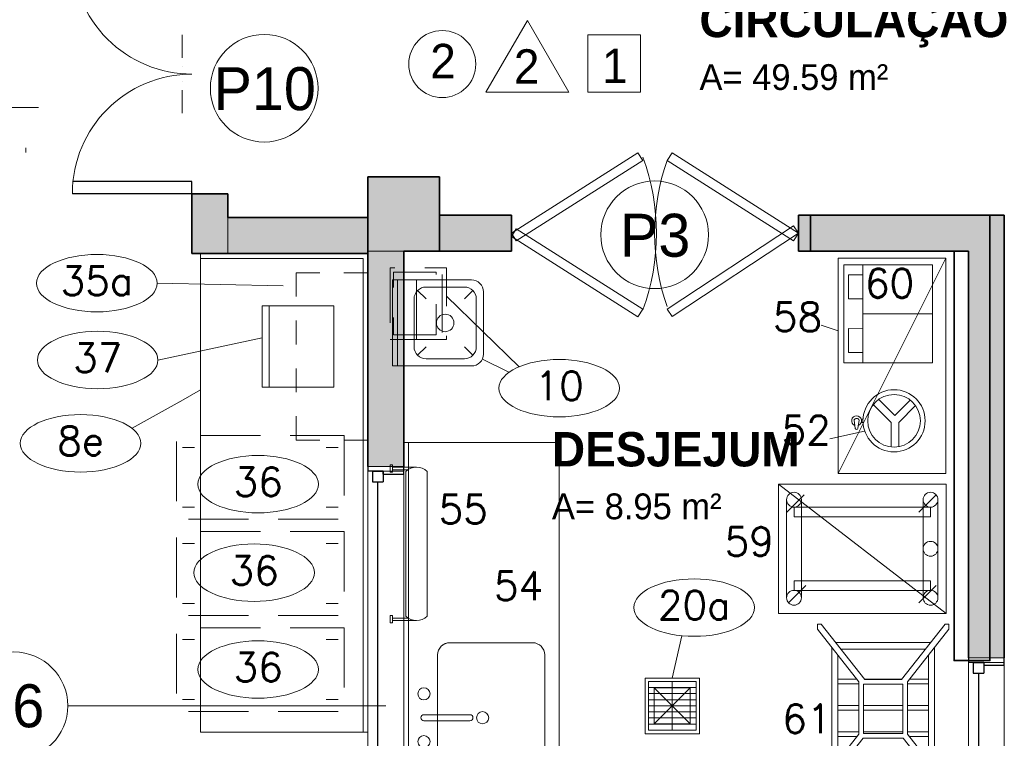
# Model space of a CAD drawing. Header units: metres. Extents: x -33 to 126, y -29 to 31.
# Tile 68 of 75: x -24.83 to -20.72, y -2.85 to 0.15. Entities that reach past the tile are written whole.
import ezdxf

# ---------------------------------------------------------------- set-up
doc = ezdxf.new("R2010")
doc.units = ezdxf.units.M
for name, pattern in [('IMPORT-HIDDEN', [0.375, 0.25, -0.125]), ('IMPORT-HIDDEN2 _9_', [0.1875, 0.125, -0.0625]), ('Projeção', [0.003969, 0.002381, -0.001587])]:
    doc.linetypes.add(name, pattern=pattern)
for name, color, linetype, lineweight in [('A-AREA-IDEN', 2, 'Continuous', 9), ('A-DETL', 90, 'Continuous', 18), ('A-DETL-MBND', 5, 'Continuous', 18), ('A-DETL-THIN', 151, 'Continuous', 18), ('A-DOOR', 31, 'Continuous', 18), ('A-DOOR-FRAM', 31, 'Continuous', 25), ('A-DOOR-IDEN', 31, 'Continuous', 9), ('A-FLOR-OVHD', 1, 'Projeção', 18), ('A-GENM', 13, 'Continuous', 18), ('A-GLAZ', 151, 'Continuous', 18), ('A-GLAZ-IDEN', 152, 'Continuous', 9), ('A-WALL', 113, 'Continuous', 18), ('A-WALL-PATT', 111, 'Continuous', 35), ('C-FRIO', 7, 'Continuous', 18), ('C-LINHA AUXILIAR', 7, 'Continuous', 18), ('C-NEUTRO', 7, 'Continuous', 18), ('C-NUMERO', 7, 'Continuous', 18), ('C-PONTOS-HIDR', 7, 'Continuous', 18), ('C-TAMPO', 7, 'Continuous', 18), ('G-ANNO-TEXT', 7, 'Continuous', 18), ('I-FURN', 30, 'Continuous', 18), ('LAYOUT_dwg _2_', 8, 'Continuous', 18), ('P-SANR-FIXT', 6, 'Continuous', 18)]:
    doc.layers.add(name, color=color, linetype=linetype, lineweight=lineweight)
doc.styles.add('Century Gothic', font='GOTHIC.TTF', dxfattribs={"height": 0.143711})
doc.styles.add('Century Gothic_1', font='GOTHIC.TTF', dxfattribs={"height": 0.179639})
doc.styles.add('Century Gothic_2', font='GOTHIC.TTF', dxfattribs={"height": 0.107783})
doc.styles.add('Century Gothic_B', font='GOTHICB.TTF', dxfattribs={"height": 0.143612})
doc.styles.add('romans_2', font='romans__.ttf', dxfattribs={"height": 0.12})

# ---------------------------------------------------------------- blocks, each defined once
blk = doc.blocks.new('Generic Models 41 - Generic Models 28-841510-2-PLANTA COM LAYOUT')
at = {"layer": 'A-GENM', "color": 7}
for p, q in [((-22.5773, -1.6146), (-23.2073, -1.6146)), ((-22.5773, -4.6146), (-22.5773, -1.6146)), ((-23.0348, -2.4512), (-22.6888, -2.4512)), ((-23.0856, -3.0435), (-23.0856, -2.502)), ((-22.638, -2.502), (-22.638, -3.0435)), ((-22.6888, -3.0943), (-23.0348, -3.0943))]:
    blk.add_line(p, q, dxfattribs=at)
for centre, start, end in [((-23.0348, -2.502), 90, 180), ((-22.6888, -2.502), 0, 90), ((-23.0348, -3.0435), 180, 270), ((-22.6888, -3.0435), 270, 0)]:
    blk.add_arc(centre, 0.0508, start, end, dxfattribs=at)
blk = doc.blocks.new('Modelos genéricos 36 - Modelos genéricos 36-1740978-2-PLANTA COM LAYOUT')
at = {"layer": 'A-GENM'}
for p, q in [((-23.2073, -1.6146), (-23.2273, -1.6146)), ((-23.2073, -4.4646), (-23.2073, -1.6146))]:
    blk.add_line(p, q, dxfattribs=at)
blk = doc.blocks.new('Casement w Mullions-Number_0002 - _JANELA 2-2379083-2-PLANTA COM LAYOUT')
at = {"layer": 'A-GLAZ', "lineweight": 25}
for p, q in [((-0.96825, 0.075), (-1, 0.075)), ((-0.96825, 0.075), (-0.96825, -0.01055)), ((0.96825, 0.075), (1, 0.075)), ((0.96825, -0.01055), (0.96825, 0.075)), ((-0.98095, -0.01055), (-0.9365, -0.01055)), ((-0.98095, -0.055), (-0.98095, -0.01055)), ((-0.98095, -0.01055), (-0.96825, -0.01055)), ((-0.98095, -0.01055), (-0.98095, -0.075)), ((-0.9365, -0.055), (-0.9365, -0.01055)), ((-0.9365, -0.03277), (0.9365, -0.03277)), ((0.9365, -0.055), (0.9365, -0.01055)), ((0.98095, -0.01055), (0.9365, -0.01055)), ((0.96825, -0.01055), (0.98095, -0.01055)), ((0.98095, -0.055), (0.98095, -0.01055)), ((0.98095, -0.01055), (0.98095, -0.075)), ((-1, -0.075), (-0.98095, -0.075)), ((-0.98095, -0.055), (-0.9365, -0.055)), ((0.98095, -0.055), (0.9365, -0.055)), ((1, -0.075), (0.98095, -0.075))]:
    blk.add_line(p, q, dxfattribs=at)
at = {"layer": 'A-GLAZ'}
for p, q in [((-1, 0.075), (-0.98095, 0.075)), ((-1, -0.075), (-1, 0.075)), ((-0.98095, 0.075), (-0.98095, -0.075)), ((-0.98095, 0.075), (0.98095, 0.075)), ((-0.98095, -0.075), (-0.98095, 0.075)), ((0.98095, 0.075), (1, 0.075)), ((0.98095, -0.075), (0.98095, 0.075)), ((0.98095, 0.075), (0.98095, -0.075)), ((1, 0.075), (1, -0.075)), ((-0.98095, -0.075), (-1, -0.075)), ((0.98095, -0.075), (-0.98095, -0.075)), ((1, -0.075), (0.98095, -0.075))]:
    blk.add_line(p, q, dxfattribs=at)
blk = doc.blocks.new('Mesa-Retangular - Mesa aço inox 200x70cm 88AL-2379887-2-PLANTA COM LAYOUT')
at = {"layer": 'I-FURN'}
for p, q in [((0.98, 0.35), (-1, 0.35)), ((-1, 0.35), (-1, -0.33))]:
    blk.add_line(p, q, dxfattribs=at)
blk = doc.blocks.new('Modelos genéricos 40 - Modelos genéricos 36-2379976-2-PLANTA COM LAYOUT')
at = {"layer": 'A-GENM'}
for p, q in [((-24.0773, -0.8247), (-24.0773, -0.8447)), ((-24.0773, -0.8447), (-23.3973, -0.8447)), ((-23.3973, -0.8447), (-23.3973, -2.8247)), ((-23.3973, -2.8247), (-23.3773, -2.8247))]:
    blk.add_line(p, q, dxfattribs=at)
blk = doc.blocks.new('Casement w Mullions-Number_0002 - _JANELA 2-2374376-2-PLANTA COM LAYOUT')
at = {"layer": 'A-GLAZ', "lineweight": 25}
for p, q in [((-1, 0.075), (-0.98095, 0.075)), ((-0.98095, 0.01055), (-0.98095, 0.075)), ((-0.98095, 0.055), (-0.98095, 0.01055)), ((-0.98095, 0.055), (-0.9365, 0.055)), ((-0.9365, 0.055), (-0.9365, 0.01055)), ((0.9365, 0.055), (0.9365, 0.01055)), ((0.98095, 0.055), (0.9365, 0.055)), ((0.98095, 0.01055), (0.98095, 0.075)), ((1, 0.075), (0.98095, 0.075)), ((0.98095, 0.055), (0.98095, 0.01055)), ((-0.98095, 0.01055), (-0.9365, 0.01055)), ((-0.98095, 0.01055), (-0.96825, 0.01055)), ((-0.96825, -0.075), (-0.96825, 0.01055)), ((-0.9365, 0.03277), (0.9365, 0.03277)), ((0.98095, 0.01055), (0.9365, 0.01055)), ((0.96825, 0.01055), (0.98095, 0.01055)), ((0.96825, 0.01055), (0.96825, -0.075)), ((-0.96825, -0.075), (-1, -0.075)), ((0.96825, -0.075), (1, -0.075))]:
    blk.add_line(p, q, dxfattribs=at)
at = {"layer": 'A-GLAZ'}
for p, q in [((-0.98095, 0.075), (-1, 0.075)), ((-1, 0.075), (-1, -0.075)), ((-0.98095, -0.075), (-0.98095, 0.075)), ((0.98095, 0.075), (-0.98095, 0.075)), ((-0.98095, 0.075), (-0.98095, -0.075)), ((0.98095, 0.075), (0.98095, -0.075)), ((1, 0.075), (0.98095, 0.075)), ((0.98095, -0.075), (0.98095, 0.075)), ((1, -0.075), (1, 0.075)), ((-1, -0.075), (-0.98095, -0.075)), ((-0.98095, -0.075), (0.98095, -0.075)), ((0.98095, -0.075), (1, -0.075))]:
    blk.add_line(p, q, dxfattribs=at)
blk = doc.blocks.new('M_Double-Flushl - 120 x 210mm 2-2541004-2-PLANTA COM LAYOUT')
at = {"layer": 'A-DOOR', "lineweight": 25}
for p, q in [((-0.5, -0.075), (-0.5, -0.575)), ((-0.5, -0.075), (-0.449, -0.075)), ((-0.449, -0.075), (-0.449, -0.575)), ((0.449, -0.075), (0.449, -0.5724)), ((0.5, -0.075), (0.449, -0.075)), ((0.5, -0.075), (0.5, -0.575)), ((-0.5, -0.575), (-0.449, -0.575))]:
    blk.add_line(p, q, dxfattribs=at)
at = {"layer": 'A-DOOR'}
for centre, start, end in [((-0.5, -0.075), 270, 360), ((0.5, -0.075), 180, 270)]:
    blk.add_arc(centre, 0.5, start, end, dxfattribs=at)
at = {"layer": 'A-DOOR-FRAM', "lineweight": 18}
for p, q in [((-0.1637, -0.1162), (-0.0677, -0.1162)), ((-0.0687, -0.1162), (-0.1637, -0.1162)), ((-0.0309, -0.1162), (-0.0309, -0.1162)), ((0.0309, -0.1162), (0.0309, -0.1162)), ((0.1637, -0.1162), (0.0677, -0.1162)), ((0.0687, -0.1162), (0.1637, -0.1162))]:
    blk.add_line(p, q, dxfattribs=at)
blk = doc.blocks.new('M_Sink Kitchen-Single - 760 x 535mm-2443443-2-PLANTA COM LAYOUT')
at = {"layer": 'P-SANR-FIXT', "color": 7}
for p, q in [((0.003, 0.2452), (0.003, 0.0531)), ((0.0284, 0.2452), (0.0284, 0.0531)), ((0.003, 0.188), (-0.2632, 0.188)), ((0.2783, 0.188), (0.0284, 0.188)), ((-0.314, 0.1372), (-0.314, -0.2088)), ((0.3291, -0.2088), (0.3291, 0.1372)), ((-0.2632, -0.2596), (0.2783, -0.2596))]:
    blk.add_line(p, q, dxfattribs=at)
for centre, radius, start, end in [((-0.0843, 0.2452), 0.0254, 360, 180), ((0.0157, 0.2452), 0.0127, 360, 180), ((0.1157, 0.2452), 0.0254, 360, 180), ((-0.0843, 0.2452), 0.0254, 180, 360), ((0.1157, 0.2452), 0.0254, 180, 0), ((-0.2632, 0.1372), 0.0508, 90, 180), ((0.2783, 0.1372), 0.0508, 360, 90), ((0.0157, 0.0531), 0.0127, 180, 0), ((0.0157, 0), 0.0254, 360, 180), ((0.0157, 0), 0.0254, 180, 0), ((-0.2632, -0.2088), 0.0508, 180, 270), ((0.2783, -0.2088), 0.0508, 270, 0)]:
    blk.add_arc(centre, radius, start, end, dxfattribs=at)
blk = doc.blocks.new('M_Bifold-2 Panel - 0915 x 2134mm-2540478-2-PLANTA COM LAYOUT')
at = {"layer": 'A-DOOR', "color": 7}
for p, q in [((-0.6, 0), (-0.0713, 0.3488)), ((-0.0713, 0.3488), (-0.0508, 0.3178)), ((0.0713, 0.3501), (0.0509, 0.3179)), ((0.6001, 0.0143), (0.0713, 0.3501)), ((-0.0508, 0.3178), (-0.5796, -0.031)), ((0.0509, 0.3179), (0.5796, -0.0179)), ((-0.5796, 0.0322), (-0.6, 0)), ((-0.5796, -0.031), (-0.6, 0)), ((-0.6, 0), (-0.0712, -0.3357)), ((-0.0508, -0.3036), (-0.5796, 0.0322)), ((0.5796, -0.0179), (0.6001, 0.0143)), ((-0.0712, -0.3357), (-0.0508, -0.3036))]:
    blk.add_line(p, q, dxfattribs=at)
at = {"layer": 'A-DOOR'}
for p, q in [((0.0508, -0.3036), (0.5796, 0.0322)), ((0.6, 0), (0.0712, -0.3357)), ((0.5796, 0.0322), (0.6, 0)), ((0.0712, -0.3357), (0.0508, -0.3036))]:
    blk.add_line(p, q, dxfattribs=at)
at = {"layer": 'A-DOOR', "color": 7}
for centre, radius, start, end in [((-0.9165, 0.0014), 0.9179, 340.5921, 19.4079), ((0.9165, 0.0014), 0.9227, 159.7596, 200.2404)]:
    blk.add_arc(centre, radius, start, end, dxfattribs=at)
blk = doc.blocks.new('LAYOUT_dwg_Pialm-26x38-2545264-2-PLANTA COM LAYOUT')
at = {"layer": 'C-TAMPO'}
for p, q in [((345.3701, 98.096), (345.6301, 98.096)), ((345.4001, 98.066), (345.6001, 98.066)), ((345.4001, 98.016), (345.3648, 98.0514)), ((345.6001, 98.016), (345.6355, 98.0514)), ((345.3501, 97.856), (345.3501, 98.016)), ((345.6501, 97.856), (345.6501, 98.016)), ((345.4001, 97.856), (345.3648, 97.8207)), ((345.6001, 97.856), (345.6355, 97.8207)), ((345.4001, 97.806), (345.6001, 97.806)), ((345.3201, 97.736), (345.6801, 97.736))]:
    blk.add_line(p, q, dxfattribs=at)
at = {"layer": 'C-TAMPO', "flags": 128}
blk.add_lwpolyline([(345.6801, 98.046), (345.6801, 97.716), (345.3201, 97.716), (345.3201, 98.046)], dxfattribs=at)
at = {"layer": 'C-TAMPO'}
blk.add_circle((345.5001, 97.936), 0.0366, dxfattribs=at)
for centre, start, end in [((345.3701, 98.046), 90, 180), ((345.4001, 98.016), 90, 180), ((345.6001, 98.016), 0, 90), ((345.6301, 98.046), 0, 90), ((345.4001, 97.856), 180, 270), ((345.6001, 97.856), 270, 0)]:
    blk.add_arc(centre, 0.05, start, end, dxfattribs=at)
blk = doc.blocks.new('LAYOUT_dwg_A$C11EB7C40-2545308-2-PLANTA COM LAYOUT')
at = {"layer": 'C-NEUTRO', "linetype": 'IMPORT-HIDDEN2 _9_'}
for p, q in [((0.025, -0.05), (0.075, -0.05)), ((0.675, -0.05), (0.625, -0.05)), ((0.025, -0.3), (0.075, -0.3)), ((0.675, -0.3), (0.625, -0.3))]:
    blk.add_line(p, q, dxfattribs=at)
at = {"layer": 'C-NEUTRO', "linetype": 'IMPORT-HIDDEN', "flags": 128}
blk.add_lwpolyline([(0, 0), (0, -0.35), (0.7, -0.35), (0.7, 0), (0, 0)], dxfattribs=at)
blk = doc.blocks.new('LAYOUT_dwg_BAL-BP15-2545309-2-PLANTA COM LAYOUT')
at = {"layer": 'C-NEUTRO'}
blk.add_line((0.1318, -0.1659), (0.1318, 0.1741), dxfattribs=at)
at = {"layer": 'C-NEUTRO', "flags": 128}
blk.add_lwpolyline([(0.1618, 0.1741), (-0.1382, 0.1741), (-0.1382, -0.1659), (0.1618, -0.1659)], close=True, dxfattribs=at)
blk = doc.blocks.new('LAYOUT_dwg_A$C0A5B7B2C-2545327-2-PLANTA COM LAYOUT')
at = {"layer": 'C-FRIO', "flags": 128}
for points in [[(0.0855, 0.3517), (0.3687, 0.0553), (0.6362, 0.3109), (0.353, 0.6073)], [(0.4368, 0.4038), (0.2271, 0.2035)]]:
    blk.add_lwpolyline(points, close=True, dxfattribs=at)
for points in [[(0.5784, 0.2556), (0.423, 0.4183), (0.2952, 0.552)], [(0.3245, 0.5213), (0.3679, 0.5628), (0.437, 0.4905), (0.3936, 0.449)], [(0.549, 0.2863), (0.5924, 0.3278), (0.5233, 0.4001), (0.4799, 0.3586)]]:
    blk.add_lwpolyline(points, dxfattribs=at)
blk = doc.blocks.new('LAYOUT_dwg_A$C48A26CE0-2545329-2-PLANTA COM LAYOUT')
at = {"layer": 'C-NEUTRO'}
for p, q in [((0.01, -0.01), (0.11, -0.01)), ((0.01, -0.02), (0.0746, -0.02)), ((0.065, -0.6328), (0.065, -0.0272)), ((0.155, -0.0272), (0.155, -0.6328)), ((0.01, -0.64), (0.0746, -0.64)), ((0.01, -0.65), (0.11, -0.65))]:
    blk.add_line(p, q, dxfattribs=at)
at = {"layer": 'C-NEUTRO', "flags": 128}
for points in [[(0, -0.03), (0.01, -0.03), (0.01, 0), (0, 0)], [(0, -0.66), (0.01, -0.66), (0.01, -0.63), (0, -0.63)]]:
    blk.add_lwpolyline(points, close=True, dxfattribs=at)
at = {"layer": 'C-NEUTRO'}
for centre, start, end in [((0.11, -0.0776), 48.2558, 131.7442), ((0.11, -0.5824), 228.2558, 311.7442)]:
    blk.add_arc(centre, 0.0676, start, end, dxfattribs=at)
blk = doc.blocks.new('LAYOUT_dwg_A$C1F6E6773-2545340-2-PLANTA COM LAYOUT')
at = {"layer": 'C-NEUTRO'}
for p, q in [((-0.1812, -0.0256), (-0.1867, 0.0089)), ((-0.1707, -0.0256), (-0.1652, 0.0089)), ((-0.1566, 0.0138), (-0.1492, 0.0138)), ((-0.1566, -0.0007), (-0.1492, -0.0007))]:
    blk.add_line(p, q, dxfattribs=at)
at = {"layer": 'C-NEUTRO', "flags": 128}
for points in [[(0.0484, 0.0931), (-0.0158, 0.0289), (-0.0831, 0.0962)], [(-0.0316, -0.1023), (-0.0316, 0), (-0.106, 0.0744)], [(0, -0.1023), (0, 0), (0.0703, 0.0703)]]:
    blk.add_lwpolyline(points, dxfattribs=at)
at = {"layer": 'C-NEUTRO'}
for radius in [0.13, 0.11]:
    blk.add_circle((-0.0194, 0.0065), radius, dxfattribs=at)
for centre, radius, start, end in [((-0.1761, 0.0065), 0.0207, 290.6893, 249.0759), ((-0.176, 0.0042), 0.0118, 23.6603, 156.3397), ((-0.176, -0.0249), 0.00535, 187.8362, 351.7358)]:
    blk.add_arc(centre, radius, start, end, dxfattribs=at)
blk = doc.blocks.new('LAYOUT_dwg_A$C1B5F4408-2545341-2-PLANTA COM LAYOUT')
at = {"layer": 'C-NEUTRO'}
for p, q in [((0.0417, 0.1533), (0.1142, 0.2258)), ((0.5858, 0.1533), (0.6583, 0.2258)), ((0.0338, 0.2049), (0.0338, -0.2049)), ((0.0958, 0.2049), (0.0958, -0.2049)), ((0.6042, 0.2049), (0.6042, -0.2049)), ((0.6662, 0.2049), (0.6662, -0.2049)), ((0.1142, -0.1533), (0.0417, -0.2258)), ((0.6656, -0.1533), (0.5931, -0.2258))]:
    blk.add_line(p, q, dxfattribs=at)
at = {"layer": 'C-NEUTRO', "flags": 128}
blk.add_lwpolyline([(0, 0.27), (0, -0.27), (0.7, -0.27), (0, 0.27), (0.7, 0.27), (0.7, -0.27)], dxfattribs=at)
for points in [[(0.6352, 0.1739), (0.6352, 0.1339), (0.0648, 0.1339), (0.0648, 0.1739)], [(0.6352, -0.1739), (0.6352, -0.1339), (0.0648, -0.1339), (0.0648, -0.1739)]]:
    blk.add_lwpolyline(points, close=True, dxfattribs=at)
at = {"layer": 'C-NEUTRO'}
for centre in [(0.0648, 0.2049), (0.6352, 0.2049), (0.0648, 0), (0.0648, -0.2049), (0.6352, -0.2049)]:
    blk.add_circle(centre, 0.031, dxfattribs=at)
blk = doc.blocks.new('LAYOUT_dwg_A$C123249A2-2545331-2-PLANTA COM LAYOUT')
at = {"layer": 'C-NEUTRO'}
for p, q in [((0.0773, -0.0769), (0.0773, -0.4731)), ((0.6022, -0.0607), (0.0978, -0.0607)), ((0.6227, -0.4731), (0.6227, -0.0769)), ((0.1039, -0.4522), (0.1039, -0.0978)), ((0.5698, -0.0861), (0.1302, -0.0861)), ((0.2301, -0.1646), (0.2301, -0.0861)), ((0.2501, -0.173), (0.2501, -0.0861)), ((0.34, -0.173), (0.34, -0.0861)), ((0.36, -0.173), (0.36, -0.0861)), ((0.4499, -0.173), (0.4499, -0.0861)), ((0.4699, -0.1646), (0.4699, -0.0861)), ((0.5973, -0.4532), (0.5973, -0.0968)), ((0.2301, -0.3531), (0.2301, -0.1969)), ((0.34, -0.357), (0.34, -0.193)), ((0.36, -0.357), (0.36, -0.193)), ((0.4499, -0.357), (0.4499, -0.193)), ((0.2301, -0.4639), (0.2301, -0.3854)), ((0.2501, -0.4639), (0.2501, -0.377)), ((0.34, -0.4639), (0.34, -0.377)), ((0.36, -0.4639), (0.36, -0.377)), ((0.4499, -0.4639), (0.4499, -0.377)), ((0.4699, -0.4639), (0.4699, -0.3854)), ((0.0978, -0.4893), (0.6022, -0.4893)), ((0.1302, -0.4639), (0.5698, -0.4639))]:
    blk.add_line(p, q, dxfattribs=at)
at = {"layer": 'C-NEUTRO', "flags": 128}
for points in [[(0, -0.0162), (0, 0), (0.0206, 0), (0.2408, -0.173), (0.4592, -0.173), (0.6794, 0), (0.7, 0), (0.7, -0.0162), (0.4766, -0.1917), (0.4766, -0.3583), (0.7, -0.5338), (0.7, -0.55), (0.6794, -0.55), (0.4592, -0.377), (0.2408, -0.377), (0.0206, -0.55), (0, -0.55), (0, -0.5338), (0.2312, -0.3522), (0.2312, -0.1978)], [(0.4566, -0.193), (0.2512, -0.193), (0.2512, -0.357), (0.4566, -0.357)]]:
    blk.add_lwpolyline(points, close=True, dxfattribs=at)
blk = doc.blocks.new('LAYOUT_dwg_Elipse-1-2545353-2-PLANTA COM LAYOUT')
at = {"layer": 'C-NUMERO'}
blk.add_ellipse((-0.1387, -0.0003), major_axis=(0.21, 0), ratio=0.47619, dxfattribs=at)
blk = doc.blocks.new('LAYOUT_dwg_A$C59F45233-2545343-2-PLANTA COM LAYOUT')
at = {"layer": 'C-NEUTRO', "linetype": 'IMPORT-HIDDEN'}
for p, q in [((-0.2712, 0.2426), (-0.028, 0.2426)), ((-0.3, 0.1352), (0, 0.1352))]:
    blk.add_line(p, q, dxfattribs=at)
at = {"layer": 'C-NEUTRO', "linetype": 'IMPORT-HIDDEN', "flags": 128}
for points in [[(-0.3, 0.025), (-0.3, 0.26), (0, 0.26), (0, 0.025)], [(-0.2801, 0.2166), (-0.2801, 0.0389), (-0.0191, 0.0389), (-0.0191, 0.2166)]]:
    blk.add_lwpolyline(points, close=True, dxfattribs=at)
blk = doc.blocks.new('LAYOUT_dwg_RALOSIF-2545284-2-PLANTA COM LAYOUT')
at = {"layer": 'C-PONTOS-HIDR'}
blk.add_line((0.1071, -0.1078), (-0.1079, 0.1072), dxfattribs=at)
at = {"layer": 'C-PONTOS-HIDR', "flags": 128}
blk.add_lwpolyline([(-0.1079, -0.1078), (0.1071, -0.1078), (0.1071, 0.1072), (-0.1079, 0.1072), (-0.1079, -0.1078), (0.1071, 0.1072)], dxfattribs=at)
blk = doc.blocks.new('LAYOUT_dwg_A$C28444022-2545285-2-PLANTA COM LAYOUT')
at = {"layer": 'C-LINHA AUXILIAR'}
for p, q in [((0.7305, 0.099), (0.7305, -0.1)), ((0.7565, 0.099), (0.7565, -0.1)), ((0.7815, 0.099), (0.7815, -0.1)), ((0.8075, 0.099), (0.8075, -0.1)), ((0.8325, 0.099), (0.8325, -0.1)), ((0.8585, 0.099), (0.8585, -0.1)), ((0.8835, 0.099), (0.8835, -0.1)), ((0.7055, 0), (0.9085, 0))]:
    blk.add_line(p, q, dxfattribs=at)
at = {"layer": 'C-LINHA AUXILIAR', "flags": 128}
blk.add_lwpolyline([(0.7055, -0.1), (0.7055, 0.099), (0.9085, 0.099), (0.9085, -0.1)], close=True, dxfattribs=at)
at = {"layer": 'C-PONTOS-HIDR', "flags": 128}
blk.add_lwpolyline([(0.9233, 0.1135), (0.6907, 0.1135), (0.6907, -0.1135), (0.9233, -0.1135)], close=True, dxfattribs=at)
at = {"xscale": 0.6975446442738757, "yscale": 0.6975446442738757, "zscale": 0.6975446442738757, "rotation": 180}
blk.add_blockref('LAYOUT_dwg_RALOSIF-2545284-2-PLANTA COM LAYOUT', (0.8067, -0.0002), dxfattribs=at)
blk = doc.blocks.new('LAYOUT_dwg _2_-2545261-2-PLANTA COM LAYOUT')
at = {"layer": 'A-WALL', "color": 250, "lineweight": 35}
blk.add_line((1595.6454, 865.1633), (1594.8954, 865.1633), dxfattribs=at)
at = {"layer": 'A-WALL-PATT', "color": 250, "flags": 128}
blk.add_lwpolyline([(1594.8954, 865.1633), (1594.8954, 865.0133), (1595.4954, 865.0133), (1595.4954, 863.3018), (1595.6454, 863.3018), (1595.6454, 865.1633)], dxfattribs=at)
at = {"layer": 'C-NEUTRO', "flags": 128}
blk.add_lwpolyline([(1595.4617, 864.9833), (1595.0117, 864.9833), (1595.0117, 864.0833), (1595.4617, 864.9833), (1595.4617, 864.0833), (1595.0117, 864.0833)], dxfattribs=at)
at = {"layer": 'C-NUMERO'}
for p, q in [((1592.691, 864.8686), (1592.165, 864.8794)), ((1593.6782, 864.5303), (1593.3737, 864.8246)), ((1595.0117, 864.6796), (1594.9396, 864.7037)), ((1592.1683, 864.5582), (1592.6035, 864.6508)), ((1593.6353, 864.5068), (1593.524, 864.562)), ((1592.0598, 864.2728), (1592.261, 864.3846)), ((1595.1218, 864.2613), (1594.9758, 864.2293)), ((1594.3579, 863.4062), (1594.3176, 863.2291))]:
    blk.add_line(p, q, dxfattribs=at)
at = {"extrusion": (0, 0, -1), "zscale": -1}
for name, p, rotation in [('LAYOUT_dwg_A$C0A5B7B2C-2545327-2-PLANTA COM LAYOUT', (-1595.7096, 864.7615), 316.3058405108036), ('LAYOUT_dwg_A$C59F45233-2545343-2-PLANTA COM LAYOUT', (-1593.1137, 864.944), 90.00000000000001), ('LAYOUT_dwg_Pialm-26x38-2545264-2-PLANTA COM LAYOUT', (-1495.4327, 519.2132), 90.00000000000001)]:
    blk.add_blockref(name, p, dxfattribs=dict(at, rotation=rotation))
at = {"xscale": 1.199999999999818, "yscale": 1.199999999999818, "zscale": 1.199999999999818}
for p in [(1592.0793, 864.8798), (1592.0827, 864.5586), (1594.0118, 864.4409), (1592.0112, 864.2106), (1592.7532, 864.0397), (1592.7365, 863.6698), (1594.5757, 863.524), (1592.7532, 863.2653)]:
    blk.add_blockref('LAYOUT_dwg_Elipse-1-2545353-2-PLANTA COM LAYOUT', p, dxfattribs=at)
at = {"extrusion": (0, 0, -1), "zscale": -1}
for name, p in [('LAYOUT_dwg_BAL-BP15-2545309-2-PLANTA COM LAYOUT', (-1592.7653, 864.6113)), ('LAYOUT_dwg_A$C11EB7C40-2545308-2-PLANTA COM LAYOUT', (-1592.9463, 864.2427)), ('LAYOUT_dwg_A$C11EB7C40-2545308-2-PLANTA COM LAYOUT', (-1592.9463, 863.8412)), ('LAYOUT_dwg_A$C11EB7C40-2545308-2-PLANTA COM LAYOUT', (-1592.9463, 863.4396))]:
    blk.add_blockref(name, p, dxfattribs=at)
for name, p in [('LAYOUT_dwg_A$C1F6E6773-2545340-2-PLANTA COM LAYOUT', (1595.264, 864.2977)), ('LAYOUT_dwg_A$C48A26CE0-2545329-2-PLANTA COM LAYOUT', (1593.1387, 864.1199))]:
    blk.add_blockref(name, p)
for name, p, rotation in [('LAYOUT_dwg_A$C1B5F4408-2545341-2-PLANTA COM LAYOUT', (1595.4618, 863.7694), 180), ('LAYOUT_dwg_A$C123249A2-2545331-2-PLANTA COM LAYOUT', (1595.4742, 863.4544), 270), ('LAYOUT_dwg_A$C28444022-2545285-2-PLANTA COM LAYOUT', (1594.3176, 862.3058), 89.99999999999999)]:
    blk.add_blockref(name, p, dxfattribs=dict(rotation=rotation))
at = {"layer": 'C-NUMERO', "char_height": 0.12, "line_spacing_factor": 0.964689, "style": 'romans_2'}
for s, insert, width, attachment_point in [('35a', (1591.9132, 864.9491), 0.403348, 2), ('60', (1595.1233, 864.9388), 0.272727, 1), ('58', (1594.7386, 864.7993), 0.272727, 1), ('37', (1591.9165, 864.6278), 0.272727, 2), ('10', (1593.8456, 864.5102), 0.272727, 2), ('52', (1594.7748, 864.325), 0.272727, 1), ('8e', (1591.845, 864.2798), 0.259808, 2), ('36', (1592.5871, 864.1089), 0.272727, 2), ('55', (1593.3414, 863.9952), 0.272727, 1), ('59', (1594.5368, 863.8596), 0.272727, 1), ('36', (1592.5704, 863.739), 0.272727, 2), ('54', (1593.5728, 863.675), 0.272727, 1), ('20a', (1594.4095, 863.5933), 0.403348, 2), ('36', (1592.5871, 863.3346), 0.272727, 2), ('61', (1594.7774, 863.1191), 0.272727, 1)]:
    blk.add_mtext(s, dxfattribs=dict(at, insert=insert, width=width, attachment_point=attachment_point))
blk = doc.blocks.new('M_Identificador da porta - M_Identificador da porta-1233-2-PLANTA COM LAYOUT')
at = {"layer": 'A-DOOR-IDEN'}
blk.add_circle((-0.000017, -0.000091), 0.003, dxfattribs=at)
blk = doc.blocks.new('M_Identificador da janela - M_Identificador da janela-3796-2-PLANTA COM LAYOUT')
at = {"layer": 'A-GLAZ-IDEN'}
blk.add_circle((0, 0), 0.003, dxfattribs=at)

msp = doc.modelspace()

# ---------------------------------------------------------------- hatches: boundary and pattern name
at = {"layer": 'A-WALL-PATT', "lineweight": 18}
h = msp.add_hatch(color=7, dxfattribs=at)
h.paths.add_polyline_path([(-24.1123, -0.8247), (-23.9623, -0.8247), (-23.9623, -0.5747), (-24.1123, -0.5747), (-24.1123, -0.6762)], flags=0)
h.paths.add_polyline_path([(-23.9623, 0.4253), (-23.9623, 0.6553), (-24.1123, 0.6553), (-24.1123, 0.4253)], flags=0)
for points in [[(-23.2273, -0.8146), (-23.0773, -0.8146), (-23.0773, -0.5047), (-23.3773, -0.5047), (-23.3773, -0.8146), (-23.3066, -0.8146)], [(-23.9623, -0.8247), (-23.3773, -0.8247), (-23.3773, -0.6747), (-23.9623, -0.6747), (-23.9623, -0.8146)]]:
    msp.add_hatch(color=7, dxfattribs=at).paths.add_polyline_path(points, flags=0)
h = msp.add_hatch(color=7, dxfattribs=at)
h.paths.add_polyline_path([(-20.8673, -0.8146), (-20.8673, -0.6646), (-21.5773, -0.6646), (-21.5773, -0.8146), (-21.1668, -0.8146)], flags=0)
h.paths.add_polyline_path([(-23.0602, -0.8146), (-22.7773, -0.8146), (-22.7773, -0.6646), (-23.0773, -0.6646), (-23.0773, -0.8146), (-23.0708, -0.8146)], flags=0)
h = msp.add_hatch(color=7, dxfattribs=at)
h.paths.add_polyline_path([(-20.8673, -4.7646), (-20.7173, -4.7646), (-20.7173, -4.5146), (-20.8673, -4.5146), (-20.8673, -4.6146)], flags=0)
h.paths.add_polyline_path([(-20.8673, -2.5146), (-20.7173, -2.5146), (-20.7173, -0.6646), (-20.8673, -0.6646), (-20.8673, -2.4247)], flags=0)
h = msp.add_hatch(color=7, dxfattribs=at)
h.paths.add_polyline_path([(-23.3773, -4.4646), (-23.2273, -4.4646), (-23.2273, -3.7146), (-23.3773, -3.7146), (-23.3773, -4.4137)], flags=0)
h.paths.add_polyline_path([(-23.2273, -1.7146), (-23.2273, -0.8146), (-23.3773, -0.8146), (-23.3773, -1.7146)], flags=0)

# ---------------------------------------------------------------- linework, layer by layer
at = {"layer": 'A-DETL'}
msp.add_line((-24.8064, -0.383), (-24.8064, -0.403), dxfattribs=at)
at = {"layer": 'A-DETL-MBND'}
msp.add_line((-25.5286, -0.2146), (-24.7537, -0.2146), dxfattribs=at)
at = {"layer": 'A-DETL-THIN'}
for p, q in [((-22.7107, 0.1494), (-22.8839, -0.1506)), ((-22.7107, 0.1494), (-22.5375, -0.1506)), ((-22.4573, 0.0894), (-22.2373, 0.0894)), ((-22.4573, -0.1506), (-22.4573, 0.0894)), ((-22.2373, 0.0894), (-22.2373, -0.1506)), ((-22.5375, -0.1506), (-22.8839, -0.1506)), ((-22.2373, -0.1506), (-22.4573, -0.1506)), ((-24.1682, -1.4472), (-24.0773, -1.3947))]:
    msp.add_line(p, q, dxfattribs=at)
msp.add_circle((-23.0662, -0.0327), 0.14, dxfattribs=at)
at = {"layer": 'A-FLOR-OVHD'}
for p, q in [((-23.3773, -0.9046), (-23.6773, -0.9046)), ((-23.6773, -0.9046), (-23.6773, -1.6046)), ((-23.6773, -1.6046), (-23.3773, -1.6046))]:
    msp.add_line(p, q, dxfattribs=at)
at = {"layer": 'A-GLAZ-IDEN'}
msp.add_line((-23.3023, -2.7146), (-24.6314, -2.7146), dxfattribs=at)
at = {"layer": 'A-WALL', "lineweight": 35}
for p, q in [((-23.3773, -0.5047), (-23.3773, -1.7146)), ((-23.0773, -0.5047), (-23.3773, -0.5047)), ((-23.0773, -0.8146), (-23.0773, -0.5047)), ((-24.1123, -0.5747), (-24.1123, -0.8247)), ((-23.9623, -0.5747), (-24.1123, -0.5747)), ((-23.9623, -0.6747), (-23.9623, -0.5747)), ((-23.3773, -0.6747), (-23.9623, -0.6747)), ((-22.7773, -0.6646), (-23.0773, -0.6646)), ((-22.7773, -0.8146), (-22.7773, -0.6646)), ((-20.7173, -0.6646), (-21.5773, -0.6646)), ((-21.5773, -0.6646), (-21.5773, -0.8146)), ((-20.7173, -2.5146), (-20.7173, -0.6646)), ((-23.2273, -0.8146), (-22.7773, -0.8146)), ((-23.2273, -1.7146), (-23.2273, -0.8146)), ((-21.5773, -0.8146), (-20.8673, -0.8146)), ((-20.8673, -0.8146), (-20.8673, -2.5146)), ((-24.1123, -0.8247), (-23.3773, -0.8247))]:
    msp.add_line(p, q, dxfattribs=at)
at = {"layer": 'A-WALL'}
for p, q in [((-23.9623, -0.6747), (-23.9623, -0.8247)), ((-23.2273, -0.8146), (-23.3773, -0.8146))]:
    msp.add_line(p, q, dxfattribs=at)

# ---------------------------------------------------------------- block references
at = {"layer": 'A-DOOR', "color": 7}
for name, p, rotation in [('M_Double-Flushl - 120 x 210mm 2-2541004-2-PLANTA COM LAYOUT', (-24.0373, -0.0747), 270), ('M_Bifold-2 Panel - 0915 x 2134mm-2540478-2-PLANTA COM LAYOUT', (-22.1773, -0.7396), 180)]:
    msp.add_blockref(name, p, dxfattribs=dict(at, rotation=rotation))
at = {"layer": 'A-DOOR-IDEN', "xscale": 74.99999999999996, "yscale": 74.99999999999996, "zscale": 74.99999999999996}
for p in [(-23.8091, -0.127), (-22.1773, -0.7396)]:
    msp.add_blockref('M_Identificador da porta - M_Identificador da porta-1233-2-PLANTA COM LAYOUT', p, dxfattribs=at)
at = {"layer": 'A-GENM'}
for name in ['Modelos genéricos 40 - Modelos genéricos 36-2379976-2-PLANTA COM LAYOUT', 'Modelos genéricos 36 - Modelos genéricos 36-1740978-2-PLANTA COM LAYOUT']:
    msp.add_blockref(name, (0, 0), dxfattribs=at)
at = {"layer": 'A-GENM', "color": 7}
msp.add_blockref('Generic Models 41 - Generic Models 28-841510-2-PLANTA COM LAYOUT', (0, 0), dxfattribs=at)
at = {"layer": 'A-GLAZ'}
for name, p, rotation in [('Casement w Mullions-Number_0002 - _JANELA 2-2374376-2-PLANTA COM LAYOUT', (-23.3023, -2.7146), 89.99999999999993), ('Casement w Mullions-Number_0002 - _JANELA 2-2379083-2-PLANTA COM LAYOUT', (-20.7923, -3.5146), 269.999999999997)]:
    msp.add_blockref(name, p, dxfattribs=dict(at, rotation=rotation))
at = {"layer": 'A-GLAZ-IDEN', "xscale": 74.99999999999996, "yscale": 74.99999999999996, "zscale": 74.99999999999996}
msp.add_blockref('M_Identificador da janela - M_Identificador da janela-3796-2-PLANTA COM LAYOUT', (-24.8564, -2.7146), dxfattribs=at)
at = {"layer": 'I-FURN', "rotation": 89.9999999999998}
msp.add_blockref('Mesa-Retangular - Mesa aço inox 200x70cm 88AL-2379887-2-PLANTA COM LAYOUT', (-23.7273, -1.8247), dxfattribs=at)
at = {"layer": 'LAYOUT_dwg _2_', "color": 7}
msp.add_blockref('LAYOUT_dwg _2_-2545261-2-PLANTA COM LAYOUT', (-1616.4227, -865.8279), dxfattribs=at)
at = {"layer": 'P-SANR-FIXT', "color": 7, "rotation": 89.99999999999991}
msp.add_blockref('M_Sink Kitchen-Single - 760 x 535mm-2443443-2-PLANTA COM LAYOUT', (-22.8976, -2.7803), dxfattribs=at)

# ---------------------------------------------------------------- texts
at = {"layer": 'A-AREA-IDEN', "attachment_point": 1}
for s, insert, char_height, width, line_spacing_factor, style in [('CIRCULAÇÃO', (-21.9913, 0.2232), 0.14361, 1.5804, 0.984796, 'Century Gothic_B'), ('A= 49.59 m²', (-21.9913, -0.0333), 0.107783, 1.00305, 0.984117, 'Century Gothic_2'), ('DESJEJUM', (-22.6079, -1.5708), 0.14361, 1.1394, 0.984796, 'Century Gothic_B'), ('A= 8.95 m²', (-22.6079, -1.8273), 0.10778, 0.9045, 0.984117, 'Century Gothic_2')]:
    msp.add_mtext(s, dxfattribs=dict(at, insert=insert, char_height=char_height, width=width, line_spacing_factor=line_spacing_factor, style=style))
at = {"layer": 'A-DOOR-IDEN', "char_height": 0.17964, "attachment_point": 2, "line_spacing_factor": 0.984117, "style": 'Century Gothic_1'}
for s, insert, width in [('P10', (-23.8083, -0.0458), 0.504), ('P3', (-22.1764, -0.6584), 0.33975)]:
    msp.add_mtext(s, dxfattribs=dict(at, insert=insert, width=width))
at = {"layer": 'A-GLAZ-IDEN', "insert": (-24.8561, -2.6249), "char_height": 0.17964, "width": 0.306, "attachment_point": 2, "line_spacing_factor": 0.984117, "style": 'Century Gothic_1'}
msp.add_mtext('J6', dxfattribs=at)
at = {"layer": 'G-ANNO-TEXT', "lineweight": 9, "char_height": 0.1437, "width": 0.1314, "attachment_point": 1, "line_spacing_factor": 0.984117, "style": 'Century Gothic'}
for s, insert in [('2', (-23.1166, 0.0516)), ('2', (-22.767, 0.0289)), ('1', (-22.3984, 0.0316))]:
    msp.add_mtext(s, dxfattribs=dict(at, insert=insert))

doc.saveas('drawing.dxf')
